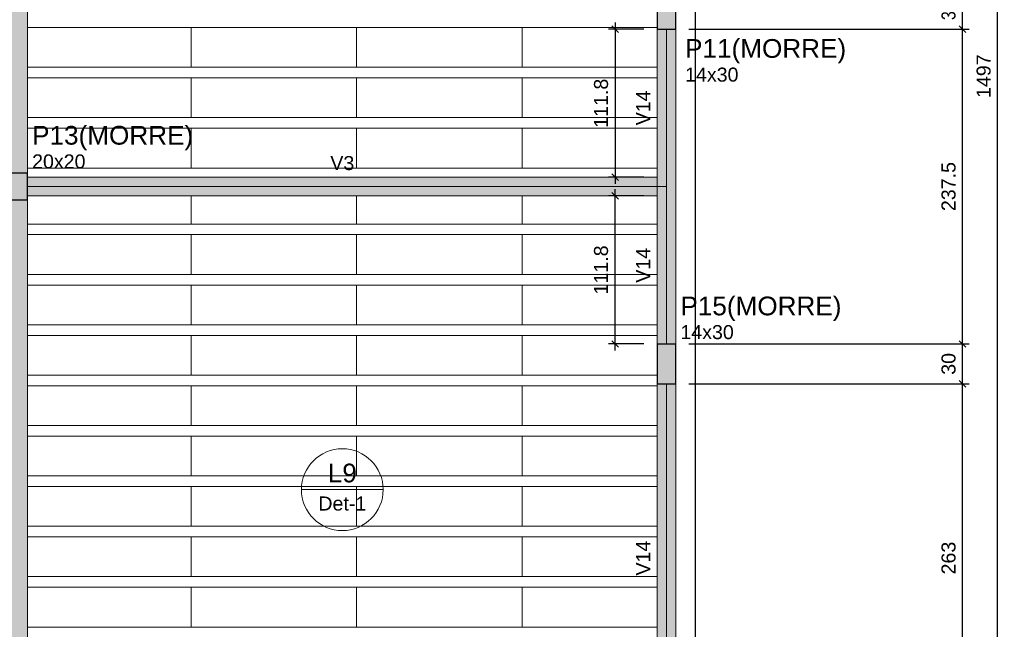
# Model space of a CAD drawing. Header units: millimetres. Extents: x 1434 to 2277, y -793 to -278.
# Tile 21 of 111: x 1731.71 to 1746.58, y -624.68 to -615.48. Entities that reach past the tile are written whole.
import ezdxf

# ---------------------------------------------------------------- set-up
doc = ezdxf.new("R2010")
doc.units = ezdxf.units.MM
for name, color, linetype, lineweight in [('FO-Cotas', 5, 'Continuous', 5), ('FO-Eixos', 5, 'Continuous', 5), ('FO-Hachura pilar que morre', 106, 'Continuous', 5), ('FO-Hachura viga', 43, 'Continuous', 5), ('FO-Hachuras das lajes', 1, 'Continuous', 20), ('FO-Pilares', 4, 'Continuous', 30), ('FO-Textos das lajes', 3, 'Continuous', 20), ('FO-Textos das vigas', 7, 'Continuous', 5), ('FO-Textos dos pilares', 7, 'Continuous', 5), ('FO-Vigas', 1, 'Continuous', 20)]:
    doc.layers.add(name, color=color, linetype=linetype, lineweight=lineweight)
doc.styles.add('ARIAL', font='arial.ttf')
doc.styles.get("Standard").update_dxf_attribs({"font": 'arial.ttf'})
doc.dimstyles.new('UM_50.000000', dxfattribs={"dimtxt": 0.18, "dimasz": 0.1, "dimexe": 0.1, "dimexo": 0.2, "dimgap": 0, "dimtad": 1, "dimtih": 1, "dimtoh": 1, "dimdec": 1, "dimlfac": 50, "dimzin": 0, "dimdsep": 46, "dimtxsty": 'Standard', "dimcen": 0.09, "dimdle": 0.1, "dimadec": 1, "dimazin": 2, "dimtfac": 1, "dimtdec": 4, "dimtofl": 0, "dimtmove": 0, "dimatfit": 3, "dimfxl": 1, "dimtolj": 1, "dimarcsym": 0})

# ---------------------------------------------------------------- blocks, each defined once
blk = doc.blocks.new('_Oblique')
at = {"color": 0, "linetype": 'ByBlock', "lineweight": -2}
blk.add_line((-0.5, -0.5), (0.5, 0.5), dxfattribs=at)
blk = doc.blocks.new('*D767')
at = {"layer": 'FO-Cotas', "color": 0, "lineweight": -2, "transparency": 16777216}
for p, q in [((1741.814, -620.977), (1746.047, -620.977)), ((1745.947, -626.337), (1745.947, -620.877)), ((1742.544, -626.237), (1746.047, -626.237))]:
    blk.add_line(p, q, dxfattribs=at)
at = {"layer": 'FO-Cotas', "color": 0, "lineweight": -2, "transparency": 16777216, "xscale": 0.1, "yscale": 0.1, "zscale": 0.1}
for p, rotation in [((1745.947, -620.977), 90), ((1745.947, -626.237), 270)]:
    blk.add_blockref('_Oblique', p, dxfattribs=dict(at, rotation=rotation))
at = {"layer": 'FO-Cotas', "color": 7, "transparency": 16777216, "insert": (1745.735, -623.607), "char_height": 0.2118, "attachment_point": 5, "rotation": 90, "style": 'ARIAL'}
blk.add_mtext('\\A1;263', dxfattribs=at)
blk = doc.blocks.new('*D768')
at = {"layer": 'FO-Cotas', "color": 0, "lineweight": -2, "transparency": 16777216}
for p, q in [((1741.814, -620.377), (1746.047, -620.377)), ((1745.947, -621.077), (1745.947, -620.277)), ((1741.814, -620.977), (1746.047, -620.977))]:
    blk.add_line(p, q, dxfattribs=at)
at = {"layer": 'FO-Cotas', "color": 0, "lineweight": -2, "transparency": 16777216, "xscale": 0.1, "yscale": 0.1, "zscale": 0.1}
for p, rotation in [((1745.947, -620.377), 90), ((1745.947, -620.977), 270)]:
    blk.add_blockref('_Oblique', p, dxfattribs=dict(at, rotation=rotation))
at = {"layer": 'FO-Cotas', "color": 7, "transparency": 16777216, "insert": (1745.735, -620.677), "char_height": 0.2118, "attachment_point": 5, "rotation": 90, "style": 'ARIAL'}
blk.add_mtext('\\A1;30', dxfattribs=at)
blk = doc.blocks.new('*D769')
at = {"layer": 'FO-Cotas', "color": 0, "lineweight": -2, "transparency": 16777216}
for p, q in [((1741.814, -615.627), (1746.047, -615.627)), ((1745.947, -620.477), (1745.947, -615.527)), ((1741.814, -620.377), (1746.047, -620.377))]:
    blk.add_line(p, q, dxfattribs=at)
at = {"layer": 'FO-Cotas', "color": 0, "lineweight": -2, "transparency": 16777216, "xscale": 0.1, "yscale": 0.1, "zscale": 0.1}
for p, rotation in [((1745.947, -615.627), 90), ((1745.947, -620.377), 270)]:
    blk.add_blockref('_Oblique', p, dxfattribs=dict(at, rotation=rotation))
at = {"layer": 'FO-Cotas', "color": 7, "transparency": 16777216, "insert": (1745.735, -618.002), "char_height": 0.2118, "attachment_point": 5, "rotation": 90, "style": 'ARIAL'}
blk.add_mtext('\\A1;237.5', dxfattribs=at)
blk = doc.blocks.new('*D770')
at = {"layer": 'FO-Cotas', "color": 0, "lineweight": -2, "transparency": 16777216}
for p, q in [((1741.814, -615.027), (1746.047, -615.027)), ((1745.947, -615.727), (1745.947, -614.927)), ((1741.814, -615.627), (1746.047, -615.627))]:
    blk.add_line(p, q, dxfattribs=at)
at = {"layer": 'FO-Cotas', "color": 0, "lineweight": -2, "transparency": 16777216, "xscale": 0.1, "yscale": 0.1, "zscale": 0.1}
for p, rotation in [((1745.947, -615.027), 90), ((1745.947, -615.627), 270)]:
    blk.add_blockref('_Oblique', p, dxfattribs=dict(at, rotation=rotation))
at = {"layer": 'FO-Cotas', "color": 7, "transparency": 16777216, "insert": (1745.735, -615.327), "char_height": 0.2118, "attachment_point": 5, "rotation": 90, "style": 'ARIAL'}
blk.add_mtext('\\A1;30', dxfattribs=at)
blk = doc.blocks.new('*D775')
at = {"layer": 'FO-Cotas', "color": 0, "lineweight": -2, "transparency": 16777216}
for p, q in [((1746.476, -631.407), (1746.476, -601.267)), ((1742.544, -601.367), (1746.576, -601.367)), ((1743.305, -631.307), (1746.576, -631.307))]:
    blk.add_line(p, q, dxfattribs=at)
at = {"layer": 'FO-Cotas', "color": 0, "lineweight": -2, "transparency": 16777216, "xscale": 0.1, "yscale": 0.1, "zscale": 0.1}
for p, rotation in [((1746.476, -601.367), 90), ((1746.476, -631.307), 270)]:
    blk.add_blockref('_Oblique', p, dxfattribs=dict(at, rotation=rotation))
at = {"layer": 'FO-Cotas', "color": 7, "transparency": 16777216, "insert": (1746.265, -616.337), "char_height": 0.2118, "attachment_point": 5, "rotation": 90, "style": 'ARIAL'}
blk.add_mtext('\\A1;1497', dxfattribs=at)
blk = doc.blocks.new('*D820')
at = {"layer": 'FO-Cotas', "color": 0, "lineweight": -2, "transparency": 16777216}
for p, q in [((1741.914, -626.337), (1741.914, -602.237)), ((1742.114, -602.337), (1742.014, -602.337)), ((1742.114, -626.237), (1742.014, -626.237))]:
    blk.add_line(p, q, dxfattribs=at)
at = {"layer": 'FO-Cotas', "color": 0, "lineweight": -2, "transparency": 16777216, "xscale": 0.1, "yscale": 0.1, "zscale": 0.1}
for p, rotation in [((1741.914, -602.337), 90), ((1741.914, -626.237), 270)]:
    blk.add_blockref('_Oblique', p, dxfattribs=dict(at, rotation=rotation))
at = {"layer": 'FO-Cotas', "color": 7, "transparency": 16777216, "insert": (1741.702, -614.287), "char_height": 0.2118, "attachment_point": 5, "rotation": 90, "style": 'ARIAL'}
blk.add_mtext('\\A1;1195', dxfattribs=at)
blk = doc.blocks.new('*D831')
at = {"layer": 'FO-Cotas', "color": 0, "lineweight": -2, "transparency": 16777216}
for p, q in [((1741.134, -615.627), (1740.599, -615.627)), ((1740.699, -615.527), (1740.699, -617.962)), ((1741.134, -617.862), (1740.599, -617.862))]:
    blk.add_line(p, q, dxfattribs=at)
at = {"layer": 'FO-Cotas', "color": 0, "lineweight": -2, "transparency": 16777216, "xscale": 0.1, "yscale": 0.1, "zscale": 0.1}
for p, rotation in [((1740.699, -615.627), 90), ((1740.699, -617.862), 270)]:
    blk.add_blockref('_Oblique', p, dxfattribs=dict(at, rotation=rotation))
at = {"layer": 'FO-Cotas', "color": 7, "transparency": 16777216, "insert": (1740.487, -616.745), "char_height": 0.2118, "attachment_point": 5, "rotation": 90, "style": 'ARIAL'}
blk.add_mtext('\\A1;111.8', dxfattribs=at)
blk = doc.blocks.new('*D835')
at = {"layer": 'FO-Cotas', "color": 0, "lineweight": -2, "transparency": 16777216}
for p, q in [((1741.134, -618.142), (1740.599, -618.142)), ((1740.699, -620.477), (1740.699, -618.042)), ((1741.134, -620.377), (1740.599, -620.377))]:
    blk.add_line(p, q, dxfattribs=at)
at = {"layer": 'FO-Cotas', "color": 0, "lineweight": -2, "transparency": 16777216, "xscale": 0.1, "yscale": 0.1, "zscale": 0.1}
for p, rotation in [((1740.699, -618.142), 90), ((1740.699, -620.377), 270)]:
    blk.add_blockref('_Oblique', p, dxfattribs=dict(at, rotation=rotation))
at = {"layer": 'FO-Cotas', "color": 7, "transparency": 16777216, "insert": (1740.487, -619.26), "char_height": 0.2118, "attachment_point": 5, "rotation": 90, "style": 'ARIAL'}
blk.add_mtext('\\A1;111.8', dxfattribs=at)

msp = doc.modelspace()

# ---------------------------------------------------------------- hatches: boundary and pattern name
at = {"layer": 'FO-Hachura pilar que morre', "linetype": 'Continuous'}
for points in [[(1741.3341, -615.6269), (1741.4741, -615.6269), (1741.6141, -615.6269), (1741.6141, -615.3269), (1741.6141, -615.0269), (1741.4741, -615.0269), (1741.3341, -615.0269), (1741.3341, -615.3269)], [(1731.4229, -618.2021), (1731.6229, -618.2021), (1731.8229, -618.2021), (1731.8229, -618.0021), (1731.8229, -617.8021), (1731.6229, -617.8021), (1731.4229, -617.8021), (1731.4229, -618.0021)], [(1741.3341, -620.9773), (1741.4741, -620.9773), (1741.6141, -620.9773), (1741.6141, -620.6773), (1741.6141, -620.3773), (1741.4741, -620.3773), (1741.3341, -620.3773), (1741.3341, -620.6773)]]:
    msp.add_hatch(color=256, dxfattribs=at).paths.add_polyline_path(points)
at = {"layer": 'FO-Hachura viga', "linetype": 'Continuous'}
for points in [[(1731.8229, -608.9969), (1731.8229, -608.9969), (1731.6229, -608.8569), (1731.4229, -608.9969), (1731.4229, -617.8021), (1731.8229, -617.8021), (1731.8229, -608.9969)], [(1741.6139, -615.6271), (1741.6139, -615.6271), (1741.3339, -615.6271), (1741.3339, -618.0021), (1741.6139, -618.0021), (1741.6139, -615.6271)], [(1741.4739, -618.0021), (1741.4739, -618.0021), (1741.3339, -617.8621), (1731.8229, -617.8621), (1731.8229, -618.1419), (1741.3339, -618.1419), (1741.4739, -618.0021)], [(1741.6139, -618.0021), (1741.6139, -618.0021), (1741.3339, -618.0021), (1741.3339, -620.3773), (1741.6139, -620.3773), (1741.6139, -618.0021)], [(1731.8227, -618.2021), (1731.8227, -618.2021), (1731.4229, -618.2021), (1731.4229, -627.0073), (1731.8227, -627.0073), (1731.8227, -618.2021)], [(1741.6139, -626.2373), (1741.6139, -626.2373), (1741.6139, -620.9773), (1741.3339, -620.9773), (1741.3339, -626.3773), (1741.4739, -626.3773), (1741.6139, -626.2373)]]:
    msp.add_hatch(color=256, dxfattribs=at).paths.add_polyline_path(points)

# ---------------------------------------------------------------- linework, layer by layer
at = {"layer": 'FO-Eixos'}
for p, q in [((1741.4739, -618.0021), (1741.4739, -615.6269)), ((1731.8229, -618.0021), (1741.4739, -618.0021)), ((1741.4739, -620.3773), (1741.4739, -618.0021)), ((1741.4739, -626.3773), (1741.4739, -620.9773))]:
    msp.add_line(p, q, dxfattribs=at)
for points in [[(1731.8233, -616.2023), (1734.2933, -616.2023), (1734.2933, -615.6023), (1731.8233, -615.6023)], [(1741.3343, -615.6023), (1739.2933, -615.6023), (1739.2933, -616.2023), (1741.3343, -616.2023)], [(1731.8233, -616.9623), (1734.2933, -616.9623), (1734.2933, -616.3623), (1731.8233, -616.3623)], [(1741.3343, -616.3623), (1739.2933, -616.3623), (1739.2933, -616.9623), (1741.3343, -616.9623)], [(1731.8233, -617.7223), (1734.2933, -617.7223), (1734.2933, -617.1223), (1731.8233, -617.1223)], [(1741.3343, -617.1223), (1739.2933, -617.1223), (1739.2933, -617.7223), (1741.3343, -617.7223)], [(1731.8233, -618.5673), (1734.2933, -618.5673), (1734.2933, -618.1423)], [(1734.2933, -618.1423), (1734.2933, -618.5673), (1736.7933, -618.5673), (1736.7933, -618.1423)], [(1736.7933, -618.1423), (1736.7933, -618.5673), (1739.2933, -618.5673), (1739.2933, -618.1423)], [(1739.2933, -618.1423), (1739.2933, -618.5673), (1741.3343, -618.5673)], [(1731.8233, -619.3273), (1734.2933, -619.3273), (1734.2933, -618.7273), (1731.8233, -618.7273)], [(1741.3343, -618.7273), (1739.2933, -618.7273), (1739.2933, -619.3273), (1741.3343, -619.3273)], [(1731.8233, -620.0873), (1734.2933, -620.0873), (1734.2933, -619.4873), (1731.8233, -619.4873)], [(1741.3343, -619.4873), (1739.2933, -619.4873), (1739.2933, -620.0873), (1741.3343, -620.0873)], [(1731.8233, -620.8473), (1734.2933, -620.8473), (1734.2933, -620.2473), (1731.8233, -620.2473)], [(1741.3343, -620.2473), (1739.2933, -620.2473), (1739.2933, -620.8473), (1741.3343, -620.8473)], [(1731.8233, -621.6073), (1734.2933, -621.6073), (1734.2933, -621.0073), (1731.8233, -621.0073)], [(1741.3343, -621.0073), (1739.2933, -621.0073), (1739.2933, -621.6073), (1741.3343, -621.6073)], [(1731.8233, -622.3673), (1734.2933, -622.3673), (1734.2933, -621.7673), (1731.8233, -621.7673)], [(1741.3343, -621.7673), (1739.2933, -621.7673), (1739.2933, -622.3673), (1741.3343, -622.3673)], [(1731.8233, -623.1273), (1734.2933, -623.1273), (1734.2933, -622.5273), (1731.8233, -622.5273)], [(1741.3343, -622.5273), (1739.2933, -622.5273), (1739.2933, -623.1273), (1741.3343, -623.1273)], [(1731.8233, -623.8873), (1734.2933, -623.8873), (1734.2933, -623.2873), (1731.8233, -623.2873)], [(1741.3343, -623.2873), (1739.2933, -623.2873), (1739.2933, -623.8873), (1741.3343, -623.8873)], [(1731.8233, -624.6473), (1734.2933, -624.6473), (1734.2933, -624.0473), (1731.8233, -624.0473)], [(1741.3343, -624.0473), (1739.2933, -624.0473), (1739.2933, -624.6473), (1741.3343, -624.6473)]]:
    msp.add_lwpolyline(points, dxfattribs=at)
for points in [[(1734.2933, -616.2023), (1736.7933, -616.2023), (1736.7933, -615.6023), (1734.2933, -615.6023), (1734.2933, -616.2023)], [(1736.7933, -616.2023), (1739.2933, -616.2023), (1739.2933, -615.6023), (1736.7933, -615.6023), (1736.7933, -616.2023)], [(1734.2933, -616.9623), (1736.7933, -616.9623), (1736.7933, -616.3623), (1734.2933, -616.3623), (1734.2933, -616.9623)], [(1736.7933, -616.9623), (1739.2933, -616.9623), (1739.2933, -616.3623), (1736.7933, -616.3623), (1736.7933, -616.9623)], [(1734.2933, -617.7223), (1736.7933, -617.7223), (1736.7933, -617.1223), (1734.2933, -617.1223), (1734.2933, -617.7223)], [(1736.7933, -617.7223), (1739.2933, -617.7223), (1739.2933, -617.1223), (1736.7933, -617.1223), (1736.7933, -617.7223)], [(1734.2933, -619.3273), (1736.7933, -619.3273), (1736.7933, -618.7273), (1734.2933, -618.7273), (1734.2933, -619.3273)], [(1736.7933, -619.3273), (1739.2933, -619.3273), (1739.2933, -618.7273), (1736.7933, -618.7273), (1736.7933, -619.3273)], [(1734.2933, -620.0873), (1736.7933, -620.0873), (1736.7933, -619.4873), (1734.2933, -619.4873), (1734.2933, -620.0873)], [(1736.7933, -620.0873), (1739.2933, -620.0873), (1739.2933, -619.4873), (1736.7933, -619.4873), (1736.7933, -620.0873)], [(1734.2933, -620.8473), (1736.7933, -620.8473), (1736.7933, -620.2473), (1734.2933, -620.2473), (1734.2933, -620.8473)], [(1736.7933, -620.8473), (1739.2933, -620.8473), (1739.2933, -620.2473), (1736.7933, -620.2473), (1736.7933, -620.8473)], [(1734.2933, -621.6073), (1736.7933, -621.6073), (1736.7933, -621.0073), (1734.2933, -621.0073), (1734.2933, -621.6073)], [(1736.7933, -621.6073), (1739.2933, -621.6073), (1739.2933, -621.0073), (1736.7933, -621.0073), (1736.7933, -621.6073)], [(1734.2933, -622.3673), (1736.7933, -622.3673), (1736.7933, -621.7673), (1734.2933, -621.7673), (1734.2933, -622.3673)], [(1736.7933, -622.3673), (1739.2933, -622.3673), (1739.2933, -621.7673), (1736.7933, -621.7673), (1736.7933, -622.3673)], [(1734.2933, -623.1273), (1736.7933, -623.1273), (1736.7933, -622.5273), (1734.2933, -622.5273), (1734.2933, -623.1273)], [(1736.7933, -623.1273), (1739.2933, -623.1273), (1739.2933, -622.5273), (1736.7933, -622.5273), (1736.7933, -623.1273)], [(1734.2933, -623.8873), (1736.7933, -623.8873), (1736.7933, -623.2873), (1734.2933, -623.2873), (1734.2933, -623.8873)], [(1736.7933, -623.8873), (1739.2933, -623.8873), (1739.2933, -623.2873), (1736.7933, -623.2873), (1736.7933, -623.8873)], [(1734.2933, -624.6473), (1736.7933, -624.6473), (1736.7933, -624.0473), (1734.2933, -624.0473), (1734.2933, -624.6473)], [(1736.7933, -624.6473), (1739.2933, -624.6473), (1739.2933, -624.0473), (1736.7933, -624.0473), (1736.7933, -624.6473)]]:
    msp.add_lwpolyline(points, close=True, dxfattribs=at)
at = {"layer": 'FO-Hachuras das lajes'}
for p, q in [((1731.8233, -615.6023), (1741.3343, -615.6023)), ((1731.8233, -616.2023), (1741.3343, -616.2023)), ((1731.8233, -616.3623), (1741.3343, -616.3623)), ((1731.8233, -616.9623), (1741.3343, -616.9623)), ((1731.8233, -617.1223), (1741.3343, -617.1223)), ((1731.8233, -617.7223), (1741.3343, -617.7223)), ((1741.3343, -617.7223), (1741.3343, -617.7223)), ((1731.8233, -618.5673), (1741.3343, -618.5673)), ((1741.3343, -618.5673), (1741.3343, -618.5673)), ((1731.8233, -618.7273), (1741.3343, -618.7273)), ((1741.3343, -618.7273), (1741.3343, -618.7273)), ((1731.8233, -619.3273), (1741.3343, -619.3273)), ((1731.8233, -619.4873), (1741.3343, -619.4873)), ((1731.8233, -620.0873), (1741.3343, -620.0873)), ((1731.8233, -620.2473), (1741.3343, -620.2473)), ((1731.8233, -620.8473), (1741.3343, -620.8473)), ((1741.3343, -620.8473), (1741.3343, -620.8473)), ((1731.8233, -621.0073), (1741.3343, -621.0073)), ((1741.3343, -621.0073), (1741.3343, -621.0073)), ((1731.8233, -621.6073), (1741.3343, -621.6073)), ((1741.3343, -621.6073), (1741.3343, -621.6073)), ((1731.8233, -621.7673), (1741.3343, -621.7673)), ((1741.3343, -621.7673), (1741.3343, -621.7673)), ((1731.8233, -622.3673), (1741.3343, -622.3673)), ((1741.3343, -622.3673), (1741.3343, -622.3673)), ((1731.8233, -622.5273), (1741.3343, -622.5273)), ((1741.3343, -622.5273), (1741.3343, -622.5273)), ((1731.8233, -623.1273), (1741.3343, -623.1273)), ((1741.3343, -623.1273), (1741.3343, -623.1273)), ((1741.3343, -623.1273), (1741.3343, -623.1273)), ((1731.8233, -623.2873), (1741.3343, -623.2873)), ((1741.3343, -623.2873), (1741.3343, -623.2873)), ((1741.3343, -623.2873), (1741.3343, -623.2873)), ((1731.8233, -623.8873), (1741.3343, -623.8873)), ((1741.3343, -623.8873), (1741.3343, -623.8873)), ((1741.3343, -623.8873), (1741.3343, -623.8873)), ((1731.8233, -624.0473), (1741.3343, -624.0473)), ((1741.3343, -624.0473), (1741.3343, -624.0473)), ((1741.3343, -624.0473), (1741.3343, -624.0473)), ((1731.8233, -624.6473), (1741.3343, -624.6473)), ((1741.3343, -624.6473), (1741.3343, -624.6473)), ((1741.3343, -624.6473), (1741.3343, -624.6473))]:
    msp.add_line(p, q, dxfattribs=at)
at = {"layer": 'FO-Pilares'}
for points in [[(1741.3341, -615.6269), (1741.4741, -615.6269), (1741.6141, -615.6269), (1741.6141, -615.3269), (1741.6141, -615.0269), (1741.4741, -615.0269), (1741.3341, -615.0269), (1741.3341, -615.3269), (1741.3341, -615.6269)], [(1731.4229, -618.2021), (1731.6229, -618.2021), (1731.8229, -618.2021), (1731.8229, -618.0021), (1731.8229, -617.8021), (1731.6229, -617.8021), (1731.4229, -617.8021), (1731.4229, -618.0021), (1731.4229, -618.2021)], [(1741.3341, -620.9773), (1741.4741, -620.9773), (1741.6141, -620.9773), (1741.6141, -620.6773), (1741.6141, -620.3773), (1741.4741, -620.3773), (1741.3341, -620.3773), (1741.3341, -620.6773), (1741.3341, -620.9773)]]:
    msp.add_lwpolyline(points, close=True, dxfattribs=at)
at = {"layer": 'FO-Textos das lajes'}
msp.add_line((1735.961, -622.5747), (1737.196, -622.5747), dxfattribs=at)
msp.add_circle((1736.5785, -622.5747), 0.6175, dxfattribs=at)
at = {"layer": 'FO-Vigas'}
for p, q in [((1731.8229, -617.8021), (1731.8229, -608.9969)), ((1741.3339, -618.0021), (1741.3339, -615.6269)), ((1741.6139, -618.0021), (1741.6139, -615.6269)), ((1731.8229, -617.8621), (1741.3339, -617.8621)), ((1741.3339, -620.3773), (1741.3339, -618.0021)), ((1741.6139, -620.3773), (1741.6139, -618.0021)), ((1731.8229, -618.1421), (1741.3339, -618.1421)), ((1731.8229, -627.0073), (1731.8229, -618.2021)), ((1741.3339, -626.3773), (1741.3339, -620.9773)), ((1741.6139, -626.2373), (1741.6139, -620.9773))]:
    msp.add_line(p, q, dxfattribs=at)

# ---------------------------------------------------------------- texts
at = {"layer": 'FO-Textos das lajes', "attachment_point": 8, "line_spacing_factor": 0.798, "style": 'ARIAL'}
for s, insert, char_height, width in [('L9', (1736.5785, -622.4688), 0.2824, 0.875137), ('Det-1', (1736.5785, -622.8924), 0.2118, 1.449644)]:
    msp.add_mtext(s, dxfattribs=dict(at, insert=insert, char_height=char_height, width=width))
at = {"layer": 'FO-Textos das vigas', "linetype": 'Continuous', "char_height": 0.2118, "width": 1.056128, "attachment_point": 8, "rotation": 90, "line_spacing_factor": 0.798, "style": 'ARIAL'}
for insert in [(1741.228, -616.8145), (1741.228, -619.1897), (1741.228, -623.6073)]:
    msp.add_mtext('V14', dxfattribs=dict(at, insert=insert))
at = {"layer": 'FO-Textos das vigas', "linetype": 'Continuous', "insert": (1736.5784, -617.7562), "char_height": 0.2118, "width": 0.726269, "attachment_point": 8, "line_spacing_factor": 0.798, "style": 'ARIAL'}
msp.add_mtext('V3', dxfattribs=at)
at = {"layer": 'FO-Textos dos pilares', "linetype": 'Continuous', "attachment_point": 7, "line_spacing_factor": 0.798, "style": 'ARIAL'}
for s, insert, char_height, width in [('P11(MORRE)', (1741.7553, -616.1443), 0.2824, 4.851635), ('14x30', (1741.7555, -616.4216), 0.2118, 1.61168), ('P13(MORRE)', (1731.8933, -617.4543), 0.2824, 4.851635), ('20x20', (1731.8935, -617.7315), 0.2118, 1.61168), ('P15(MORRE)', (1741.6843, -620.0293), 0.2824, 4.851635), ('14x30', (1741.6847, -620.3067), 0.2118, 1.61168)]:
    msp.add_mtext(s, dxfattribs=dict(at, insert=insert, char_height=char_height, width=width))

# ---------------------------------------------------------------- dimensions: what is measured, and where the dimension line sits
at = {"layer": 'FO-Cotas'}
for base, p1, p2, picture, middle in [((1746.4764, -601.3673), (1743.1049, -631.3073), (1742.3441, -601.3673), '*D775', (1746.2646, -616.3373)), ((1741.9141, -602.3373), (1741.9141, -626.2373), (1741.9141, -602.3373), '*D820', (1741.7023, -614.2873)), ((1745.9469, -615.0269), (1741.6141, -615.6269), (1741.6141, -615.0269), '*D770', (1745.7351, -615.3269)), ((1740.6987, -617.8621), (1741.3341, -615.6269), (1741.3341, -617.8621), '*D831', (1740.4869, -616.7445)), ((1745.9469, -615.6269), (1741.6141, -620.3773), (1741.6141, -615.6269), '*D769', (1745.7351, -618.0021)), ((1740.6987, -618.1421), (1741.3341, -620.3773), (1741.3341, -618.1421), '*D835', (1740.4869, -619.2597)), ((1745.9469, -620.3773), (1741.6141, -620.9773), (1741.6141, -620.3773), '*D768', (1745.7351, -620.6773)), ((1745.9469, -620.9773), (1742.3441, -626.2373), (1741.6141, -620.9773), '*D767', (1745.7351, -623.6073))]:
    dim = msp.add_linear_dim(base=base, p1=p1, p2=p2, angle=90, dimstyle='UM_50.000000', override={"dimtxt": 0.2118, "dimasz": 0.1, "dimexe": 0.1, "dimexo": 0.2, "dimtad": 1, "dimtih": 0, "dimtoh": 0, "dimdec": 1, "dimlfac": 50, "dimzin": 8, "dimtxsty": 'ARIAL', "dimblk": 'Oblique', "dimblk1": 'Oblique', "dimblk2": 'Oblique', "dimsah": 1, "dimdle": 0.1, "dimse1": 0, "dimse2": 0, "dimclrt": 7, "dimadec": 1, "dimazin": 3, "dimtmove": 2, "dimldrblk": 'Oblique'}, dxfattribs=at)
    dim.commit()
    dim.dimension.update_dxf_attribs({"geometry": picture, "text_midpoint": middle, "dimtype": 160, "text_rotation": 90})

doc.saveas('drawing.dxf')
